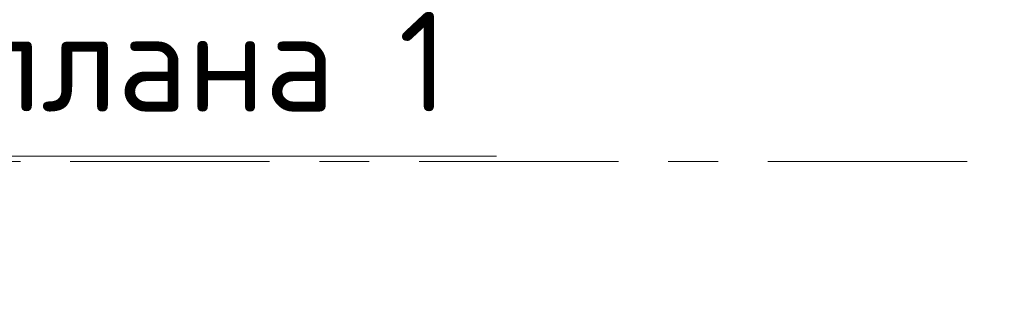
# Model space of a CAD drawing. Header units: metres. Extents: x -38 to 85, y -15 to 19.
# Tile 30 of 93: x 14.068 to 16.045, y 8.718 to 9.284. Entities that reach past the tile are written whole.
import ezdxf

# ---------------------------------------------------------------- set-up
doc = ezdxf.new("R2010")
doc.units = ezdxf.units.M
doc.linetypes.add('______11', pattern=[0.5, 0.4, -0.05, 0, -0.05])
doc.linetypes.add('______5', pattern=[1.1, 0.8, -0.1, 0.1, -0.1])
doc.layers.add('XR$2$Осевая линия (1)', color=7, linetype='______5', lineweight=13)
doc.layers.add('XR$3$Текст_ общее_1', color=7, linetype='Continuous', lineweight=13)
doc.styles.add('ISOCPEUR', font='txt')

msp = doc.modelspace()

# ---------------------------------------------------------------- linework, layer by layer
at = {"color": 7, "linetype": 'Continuous', "lineweight": 13, "transparency": 33554687}
msp.add_lwpolyline([(12.9375, 8.7176), (13.3152, 9.0109), (15.0252, 9.0109)], dxfattribs=at)
at = {"layer": 'XR$2$Осевая линия (1)', "color": 253, "linetype": '______11', "lineweight": 13, "true_color": 0xa0a0a0, "transparency": 33554687}
msp.add_line((-2.63, 9), (62.6, 9), dxfattribs=at)

# ---------------------------------------------------------------- texts
at = {"layer": 'XR$3$Текст_ общее_1', "color": 7, "linetype": 'Continuous', "lineweight": 13, "transparency": 33554687, "insert": (14.1352, 9.1842), "char_height": 0.2, "width": 1.695238, "attachment_point": 5, "style": 'ISOCPEUR'}
msp.add_mtext('\\A1;{\\fISOCPEUR|i0|b0;\\H0.200000;\\W1.000000;\\C7;дет. плана 1}\\P', dxfattribs=at)

doc.saveas('drawing.dxf')
